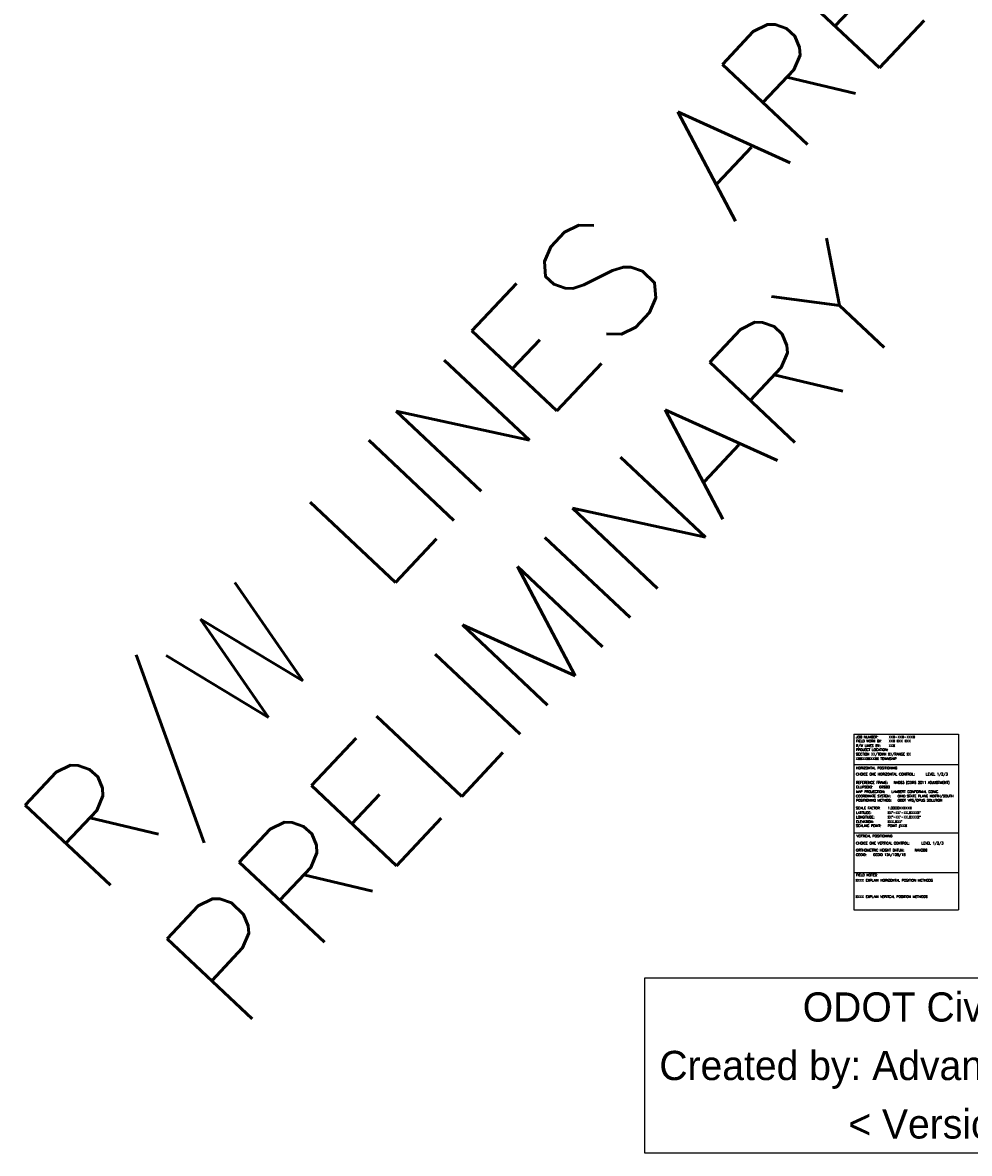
# Model space of a CAD drawing. Header units: feet. Extents: x -492 to 168779, y -198 to 321452.
# Tile 1 of 36: x -492 to -6, y -45 to 535. Entities that reach past the tile are written whole.
import ezdxf

# ---------------------------------------------------------------- set-up
doc = ezdxf.new("R2010")
doc.units = ezdxf.units.FT
doc.header["$MEASUREMENT"] = 0
doc.layers.add('SC_Scratch1', color=7, linetype='Continuous')
doc.layers.add('SURVEY NOTES', color=10, linetype='Continuous', plot=False)
doc.styles.add('FINE_GRID_LINES', font='simplex')
doc.styles.get("Standard").update_dxf_attribs({"font": 'font31.shx'})

msp = doc.modelspace()

# ---------------------------------------------------------------- linework, layer by layer
at = {"layer": 'SC_Scratch1', "color": 9}
for p, q in [((-65.23499, 170.08723), (-65.23499, 80.0138)), ((-65.23499, 170.08723), (-11.40153, 170.08723)), ((-11.40153, 170.08723), (-11.40153, 80.0138)), ((-65.23499, 154.54747), (-11.40153, 154.54747)), ((-65.23499, 119.45587), (-11.40153, 119.45587)), ((-65.23499, 99.19595), (-11.40153, 99.19595)), ((-65.23499, 80.0138), (-11.40153, 80.0138))]:
    msp.add_line(p, q, dxfattribs=at)

# ---------------------------------------------------------------- texts
at = {"insert": (0, 0), "char_height": 15, "attachment_point": 5, "line_spacing_factor": 0.6, "bg_fill": 16, "box_fill_scale": 1.5, "bg_fill_color": 256, "bg_fill_transparency": 0}
msp.add_mtext('ODOT Civil 3D 2018\\P\\pxqc;\\P\\pq*;Created by: Advanced Solutions, Inc.\\P\\pqc;\\P< Version 1.0 >', dxfattribs=at)
at = {"layer": 'SC_Scratch1', "color": 9, "style": 'FINE_GRID_LINES'}
for s, p in [('JOB NUMBER:', (-64.06057, 168.00873)), ('FIELD WORK BY: ', (-64.06057, 165.92539)), ('R/W LINES BY: ', (-64.06057, 163.60396)), ('PROJECT LOCATION: ', (-64.06057, 161.52063)), ('HORIZONTAL POSITIONING', (-64.06057, 152.12193)), ('CHOICE ONE HORIZONTAL CONTROL:', (-64.06057, 148.96108)), ('REFERENCE FRAME:', (-64.06057, 144.66152)), ('ELLIPSOID:', (-64.06057, 142.34009)), ('MAP PROJECTION:', (-64.06057, 140.01866)), ('COORDINATE SYSTEM:', (-64.06057, 137.69724)), ('POSITIONING METHOD:', (-64.06057, 135.53988)), ('SCALE FACTOR:', (-64.06057, 131.55363)), ('LATITUDE:', (-64.06057, 129.23221)), ('LONGITUDE:', (-64.06057, 126.91078)), ('SCALING POINT:', (-64.06057, 122.50602)), ('ELEVATION:', (-64.06057, 124.58935)), ('VERTICAL POSITIONING', (-63.81699, 117.22751)), ('CHOICE ONE VERTICAL CONTROL:', (-64.06057, 113.56586)), ('ORTHOMETRIC HEIGHT DATUM:', (-64.06057, 109.94584)), ('GEOID:', (-64.06057, 107.62441))]:
    msp.add_text(s, height=1.25, dxfattribs=at).set_placement(p)
at = {"layer": 'SC_Scratch1', "color": 2, "style": 'FINE_GRID_LINES'}
for s, p in [('XXX-XXX-XXXX', (-47.25291, 168.00873)), ('XXX XXX XXX', (-47.25291, 165.92539)), ('LEVEL 1/2/3', (-28.2165, 148.96108)), ('OHIO STATE PLANE NORTH/SOUTH', (-42.69823, 137.69724)), ('ODOT VRS/OPUS SOLUTION', (-42.69823, 135.53988)), ('XX°-XX\'-XX.XXXXX"', (-47.82134, 129.23221)), ('XX°-XX\'-XX.XXXXX"', (-47.82134, 126.91078)), ('1.0000XXXXXX', (-47.82134, 131.55363)), ("XXX.XXX'", (-47.82134, 124.58935)), ('POINT #XXX', (-47.82134, 122.50602)), ('NAVD88', (-33.85423, 109.94584)), ('LEVEL 1/2/3', (-30.42732, 113.56586)), ('GEOID 12A/12B/18', (-55.2356, 107.62441))]:
    msp.add_text(s, height=1.25, dxfattribs=at).set_placement(p)
at = {"layer": 'SC_Scratch1', "color": 4, "style": 'FINE_GRID_LINES'}
for s, p in [('XXX', (-47.25291, 163.60396)), ('XXXXXXXXXXX TOWNSHIP', (-64.16061, 156.92066)), ('SECTION XX/TOWN XX/RANGE XX', (-64.06057, 159.1992))]:
    msp.add_text(s, height=1.25, dxfattribs=at).set_placement(p)
at = {"layer": 'SC_Scratch1', "color": 1, "style": 'FINE_GRID_LINES'}
for s, p in [('NAD83 (CORS 2011 ADJUSTMENT)', (-44.64965, 144.66152)), ('GRS80', (-52.14515, 142.34009)), ('LAMBERT CONFORMAL CONIC', (-45.81304, 140.01866))]:
    msp.add_text(s, height=1.25, dxfattribs=at).set_placement(p)
at = {"layer": 'SC_Scratch1', "color": 2, "char_height": 1.25, "width": 52.4978849, "attachment_point": 1, "style": 'FINE_GRID_LINES'}
for s, insert in [('XXXX EXPLAIN HORIZONTAL POSITION METHODS  ', (-64.26492, 95.69944)), ('XXXX EXPLAIN VERITCAL POSITION METHODS  ', (-64.26492, 87.4059))]:
    msp.add_mtext(s, dxfattribs=dict(at, insert=insert))
at = {"layer": 'SC_Scratch1', "color": 9, "insert": (-64.06057, 98.44491), "char_height": 1.25, "width": 44.7127405, "attachment_point": 1, "style": 'FINE_GRID_LINES'}
msp.add_mtext('FIELD NOTES:', dxfattribs=at)
at = {"layer": 'SURVEY NOTES', "insert": (-497.51808, 126.18565), "char_height": 60, "width": 817.5571447, "attachment_point": 1, "rotation": 46.72882531, "style": 'FINE_GRID_LINES'}
msp.add_mtext('R/W LINES ARE PRELIMINARY', dxfattribs=at)

doc.saveas('drawing.dxf')
